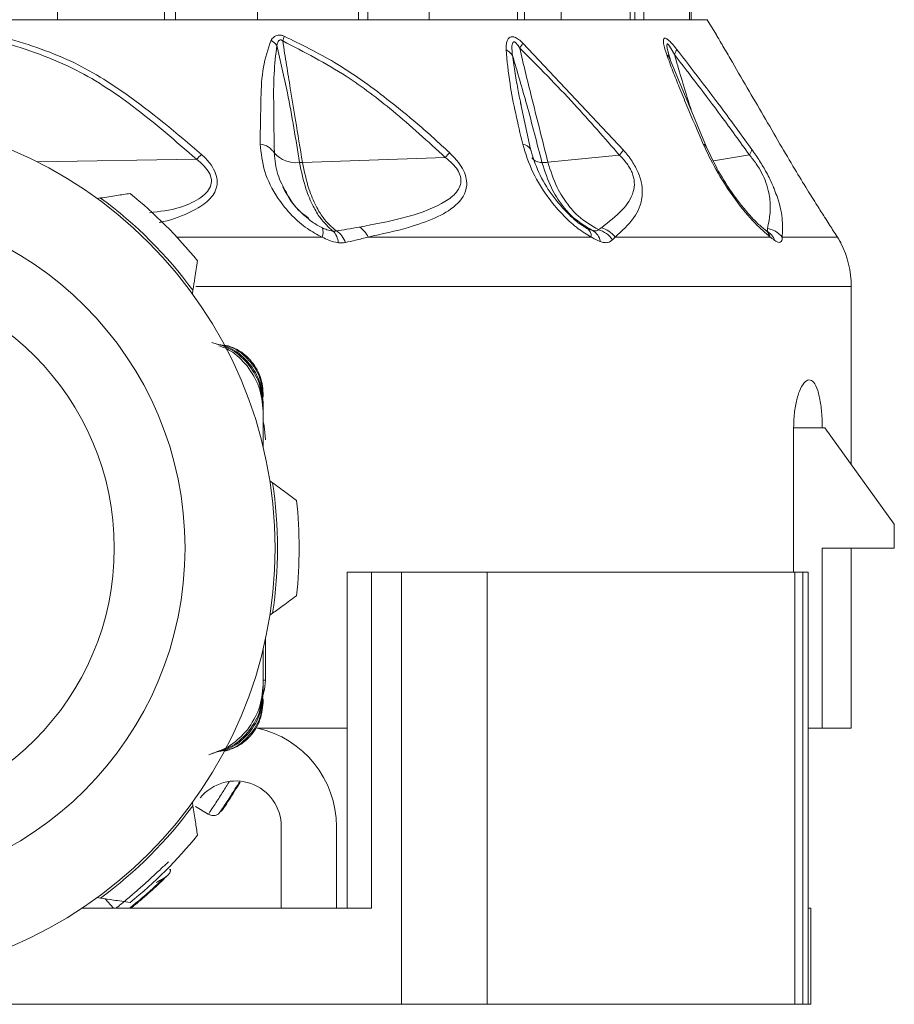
# Model space of a CAD drawing. Header units: millimetres. Extents: x -453 to 1924, y -67 to 428.
# Tile 47 of 72: x 831 to 850, y 153 to 173. Entities that reach past the tile are written whole.
import ezdxf

# ---------------------------------------------------------------- set-up
doc = ezdxf.new("R2010")
doc.units = ezdxf.units.MM

# ---------------------------------------------------------------- blocks, each defined once
blk = doc.blocks.new('Drawing View5')
at = {"color": 7, "linetype": 'Continuous', "lineweight": 18}
for p, q in [((27.608, -13.702), (27.606, -28.41)), ((27.831, -28.41), (27.829, -13.702)), ((31.648, -13.702), (31.646, -28.41)), ((31.839, -28.41), (31.838, -13.702)), ((34.955, -13.702), (34.954, -28.41)), ((35.102, -28.41), (35.101, -13.702)), ((37.306, -13.702), (37.305, -28.41)), ((37.398, -28.41), (37.397, -13.702)), ((38.538, -13.702), (38.538, -28.41)), ((38.57, -28.41), (38.57, -13.702)), ((25.384, -13.947), (25.377, -28.41)), ((29.557, -13.947), (29.542, -28.41)), ((33.139, -13.947), (33.119, -28.41)), ((35.889, -13.947), (35.864, -28.41)), ((37.617, -13.947), (37.589, -28.41)), ((20.907, -28.41), (38.907, -28.41)), ((39.097, -28.726), (38.907, -28.41)), ((35.067, -28.896), (37.163, -31.123)), ((38.892, -31.065), (38.11, -29.177)), ((38.229, -29.156), (38.217, -29.114)), ((35.226, -31.107), (35.02, -30.144)), ((35.231, -31.134), (35.219, -31.079)), ((24.957, -31.372), (28.27, -31.317)), ((30.477, -31.383), (33.452, -31.276)), ((35.588, -31.378), (37.076, -31.228)), ((39.035, -31.351), (39.784, -31.222)), ((26.273, -32.122), (26.204, -32.133)), ((36.391, -32.744), (36.253, -32.657)), ((36.444, -32.77), (36.434, -32.774)), ((40.189, -32.837), (40.129, -32.8)), ((40.136, -32.803), (40.129, -32.8)), ((27.859, -32.935), (30.884, -32.935)), ((31.844, -32.935), (36.492, -32.935)), ((36.987, -32.935), (40.219, -32.935)), ((41.907, -33.964), (28.255, -33.964)), ((41.907, -37.674), (41.907, -33.964)), ((28.184, -34.113), (28.194, -34.043)), ((29.657, -36.195), (29.657, -36.269)), ((29.657, -36.38), (29.657, -36.454)), ((29.657, -36.454), (29.657, -36.565)), ((29.657, -36.565), (29.657, -37.303)), ((29.657, -36.913), (29.657, -36.839)), ((40.706, -39.91), (40.706, -36.91)), ((40.706, -36.91), (41.303, -36.91)), ((41.353, -36.91), (41.303, -36.91)), ((42.803, -38.91), (41.353, -36.91)), ((29.855, -38.051), (29.798, -38.01)), ((42.803, -39.41), (42.803, -38.91)), ((42.803, -39.41), (41.303, -39.41)), ((41.303, -39.41), (41.303, -43.16)), ((41.907, -43.16), (41.907, -39.41)), ((31.406, -39.91), (31.406, -46.91)), ((31.912, -39.91), (31.912, -46.91)), ((32.542, -39.91), (31.912, -39.91)), ((32.542, -39.91), (32.542, -48.91)), ((34.325, -39.91), (32.542, -39.91)), ((34.325, -39.91), (34.325, -48.91)), ((40.733, -39.91), (34.325, -39.91)), ((40.733, -39.91), (40.733, -48.91)), ((40.901, -39.91), (40.733, -39.91)), ((40.901, -39.91), (40.901, -48.91)), ((41.008, -39.91), (40.901, -39.91)), ((41.008, -39.91), (41.008, -46.91)), ((29.798, -40.81), (29.855, -40.768)), ((29.707, -42.16), (29.707, -41.296)), ((29.657, -42.254), (29.657, -41.516)), ((29.657, -41.516), (29.657, -42.365)), ((29.657, -42.16), (29.707, -42.16)), ((29.657, -42.439), (29.657, -42.365)), ((29.657, -42.624), (29.657, -42.55)), ((29.533, -43.16), (31.407, -43.16)), ((41.008, -43.16), (41.303, -43.16)), ((41.303, -43.16), (41.907, -43.16)), ((28.194, -44.776), (28.184, -44.706)), ((28.516, -44.952), (28.248, -44.788)), ((30.035, -45.21), (30.035, -46.91)), ((31.185, -46.91), (31.185, -45.21)), ((26.204, -46.686), (26.273, -46.697)), ((26.543, -46.91), (26.368, -46.712)), ((31.898, -46.91), (25.882, -46.91)), ((31.898, -46.91), (31.912, -46.91)), ((41.008, -46.91), (41.008, -48.91)), ((41.064, -46.91), (41.008, -46.91)), ((41.064, -46.91), (41.064, -48.91)), ((32.542, -48.91), (9.273, -48.91)), ((34.325, -48.91), (32.542, -48.91)), ((40.733, -48.91), (34.325, -48.91)), ((40.901, -48.91), (40.733, -48.91)), ((41.008, -48.91), (40.901, -48.91)), ((41.064, -48.91), (41.008, -48.91))]:
    blk.add_line(p, q, dxfattribs=at)
at = {"color": 7, "linetype": 'Continuous', "lineweight": 18, "flags": 128}
for points in [[(38.136, -29.232), (38.073, -29.007), (38.064, -28.948), (38.069, -28.912), (38.075, -28.909), (38.084, -28.913), (38.096, -28.923), (38.11, -28.939), (38.158, -29.015), (38.222, -29.132), (38.222, -29.132)], [(35.227, -31.108), (35.235, -31.126), (35.237, -31.132)], [(40.469, -32.935), (40.721, -32.935), (40.943, -32.935), (41.134, -32.935), (41.294, -32.935), (41.423, -32.935), (41.519, -32.935), (41.584, -32.935), (41.617, -32.935)], [(29.707, -37.16), (29.678, -36.867), (29.657, -36.775)], [(29.654, -42.481), (29.688, -42.355), (29.707, -42.16)]]:
    blk.add_lwpolyline(points, dxfattribs=at)
at = {"color": 7, "linetype": 'Continuous', "lineweight": 18}
blk.add_circle((20.907, -39.41), 7.125, dxfattribs=at)
for centre, radius, start, end in [((29.411, -29.424), 0.716, 42.1041, 54.997), ((28.901, -28.501), 1.218, 343.2269, 348.1023), ((34.339, -28.525), 0.817, 324.312, 332.9367), ((34.54, -29.373), 0.381, 35.3627, 62.4573), ((37.996, -28.975), 0.276, 325.3525, 350.0463), ((37.964, -29.293), 0.183, 9.6755, 56.8985), ((20.907, -39.41), 9, 359.9991, 179.9991), ((29.545, -31.406), 0.41, 32.3293, 82.7621), ((35.019, -31.243), 0.248, 33.0284, 79.616), ((36.374, -30.556), 0.972, 316.2502, 324.2975), ((38.788, -31.104), 0.111, 21.7224, 71.6903), ((39.596, -31.063), 0.246, 319.7706, 348.2769), ((30.066, -33.123), 2.547, 131.5813, 134.8588), ((30.349, -30.766), 0.622, 222.5894, 276.1157), ((30.97, -29.095), 3.304, 318.6958, 320.9747), ((35.45, -31.136), 0.247, 217.6379, 273.5303), ((20.907, -39.41), 9.05, 36.3677, 53.6323), ((20.907, -39.41), 9.5, 39.0016, 50.9984), ((30.613, -32.828), 0.292, 338.5722, 16.7228), ((31.413, -33.13), 0.473, 24.4313, 58.458), ((36.289, -32.92), 0.203, 355.746, 60.047), ((36.355, -33.084), 0.33, 9.2768, 60.3932), ((36.481, -33.318), 0.56, 35.462, 73.3226), ((36.543, -33.279), 0.562, 37.8002, 73.6245), ((30.833, -33.086), 0.392, 4.5888, 44.8043), ((30.922, -33.205), 0.476, 19.1614, 56.6876), ((39.936, -33.026), 0.298, 17.8912, 49.3711), ((39.965, -33.137), 0.374, 19.9008, 61.9306), ((39.907, -33.964), 2, 0, 26.8898), ((20.907, -39.41), 5.65, 0, 180), ((20.907, -39.41), 9.05, 351.3677, 8.6323), ((20.907, -39.41), 9.5, 354.0016, 5.9984), ((20.907, -39.41), 9, 179.9991, 359.9991), ((20.907, -39.41), 5.65, 180, 0), ((29.085, -45.21), 2.1, 0, 77.4721), ((29.085, -45.21), 0.95, 0, 140.8333), ((20.907, -39.41), 9.05, 306.3677, 323.6323), ((20.907, -39.41), 9.5, 309.0016, 320.9984)]:
    blk.add_arc(centre, radius, start, end, dxfattribs=at)
for points, knots in [([(24.095, -28.83), (24.634, -29), (25.651, -29.322), (27.03, -30.235), (27.836, -30.939), (28.27, -31.317)], [0, 0, 0, 0, 0.3425593, 0.6462348, 1, 1, 1, 1]), ([(24.114, -28.73), (24.609, -28.878), (25.551, -29.159), (26.985, -30.033), (27.856, -30.775), (28.376, -31.217)], [0, 0, 0, 0, 0.308412, 0.587789, 1, 1, 1, 1]), ([(29.596, -30.999), (29.6, -30.681), (29.606, -30.143), (29.635, -29.4), (29.761, -29.021), (29.822, -28.838)], [0, 0, 0, 0, 0.427707, 0.722359, 1, 1, 1, 1]), ([(29.822, -28.838), (29.839, -28.814), (29.871, -28.772), (29.929, -28.739), (29.983, -28.728), (30.035, -28.731), (30.073, -28.744), (30.093, -28.752)], [0, 0, 0, 0, 0.303841, 0.543349, 0.671179, 0.821746, 1, 1, 1, 1]), ([(29.943, -28.944), (29.948, -28.923), (29.957, -28.887), (29.979, -28.85), (30, -28.834), (30.016, -28.83), (30.033, -28.832), (30.051, -28.839), (30.062, -28.848), (30.068, -28.852)], [0, 0, 0, 0, 0.3366966, 0.5652326, 0.6587129, 0.7523062, 0.8216938, 0.9026669, 1, 1, 1, 1]), ([(30.068, -28.852), (30.093, -29.021), (30.143, -29.349), (30.233, -29.898), (30.343, -30.574), (30.428, -31.089), (30.477, -31.383)], [0, 0, 0, 0, 0.199401, 0.389589, 0.65075, 1, 1, 1, 1]), ([(30.068, -28.852), (30.515, -29.083), (31.316, -29.495), (32.432, -30.347), (33.091, -30.948), (33.452, -31.276)], [0, 0, 0, 0, 0.364986, 0.653176, 1, 1, 1, 1]), ([(30.093, -28.752), (30.448, -28.925), (31.196, -29.289), (32.108, -29.949), (32.897, -30.59), (33.319, -30.976), (33.536, -31.175)], [0, 0, 0, 0, 0.283427, 0.598157, 0.79281, 1, 1, 1, 1]), ([(34.716, -29.035), (34.717, -28.994), (34.719, -28.921), (34.741, -28.836), (34.777, -28.784), (34.827, -28.76), (34.896, -28.77), (34.982, -28.82), (35.038, -28.87), (35.067, -28.896)], [0, 0, 0, 0, 0.2026743, 0.3639009, 0.4931688, 0.5944464, 0.7169049, 0.8527137, 1, 1, 1, 1]), ([(34.851, -29.152), (34.846, -29.107), (34.837, -29.03), (34.839, -28.938), (34.853, -28.886), (34.875, -28.872), (34.891, -28.873), (34.91, -28.882), (34.933, -28.903), (34.966, -28.943), (34.988, -28.978), (35.003, -29.001)], [0, 0, 0, 0, 0.274116, 0.463193, 0.592982, 0.653123, 0.685145, 0.720858, 0.783468, 0.856593, 1, 1, 1, 1]), ([(38.064, -29.14), (38.047, -29.087), (38.016, -28.993), (37.992, -28.878), (37.995, -28.805), (38.032, -28.788), (38.095, -28.828), (38.176, -28.911), (38.235, -28.983), (38.267, -29.023)], [0, 0, 0, 0, 0.1952, 0.351587, 0.494569, 0.605688, 0.718068, 0.846595, 1, 1, 1, 1]), ([(39.097, -28.726), (39.097, -28.726), (39.097, -28.727), (39.144, -28.806), (39.241, -28.972), (39.44, -29.313), (39.843, -30.003), (40.193, -30.605), (40.422, -30.999)], [0, 0, 0, 0, 0.01856, 0.08035, 0.139672, 0.271094, 0.523902, 1, 1, 1, 1]), ([(29.891, -31.187), (29.886, -30.86), (29.878, -30.311), (29.873, -29.557), (29.92, -29.14), (29.943, -28.944)], [0, 0, 0, 0, 0.4373839, 0.7346037, 1, 1, 1, 1]), ([(29.943, -28.944), (30.019, -29.274), (30.208, -30.088), (30.338, -30.9), (30.415, -31.384)], [0, 0, 0, 0, 0.404874, 1, 1, 1, 1]), ([(35.063, -30.999), (34.963, -30.575), (34.803, -29.901), (34.74, -29.269), (34.716, -29.035)], [0, 0, 0, 0, 0.629625, 1, 1, 1, 1]), ([(35.003, -29.001), (35.042, -29.171), (35.121, -29.511), (35.257, -30.058), (35.413, -30.681), (35.527, -31.133), (35.588, -31.378)], [0, 0, 0, 0, 0.2134593, 0.4293792, 0.6901911, 1, 1, 1, 1]), ([(35.003, -29.001), (35.387, -29.387), (36.1, -30.103), (36.768, -30.873), (37.076, -31.228)], [0, 0, 0, 0, 0.53826, 1, 1, 1, 1]), ([(38.129, -29.208), (38.122, -29.187), (38.109, -29.147), (38.099, -29.112), (38.095, -29.094)], [0, 0, 0, 0, 0.512611, 1, 1, 1, 1]), ([(38.131, -29.218), (38.125, -29.198), (38.112, -29.159), (38.103, -29.125), (38.098, -29.108)], [0, 0, 0, 0, 0.513287, 1, 1, 1, 1]), ([(38.267, -29.023), (38.596, -29.448), (39.127, -30.134), (39.641, -30.844), (39.837, -31.113)], [0, 0, 0, 0, 0.620107, 1, 1, 1, 1]), ([(34.851, -29.152), (34.952, -29.496), (35.171, -30.241), (35.362, -30.982), (35.465, -31.382)], [0, 0, 0, 0, 0.460533, 1, 1, 1, 1]), ([(35.03, -30.191), (35.01, -30.092), (34.966, -29.872), (34.902, -29.524), (34.868, -29.278), (34.851, -29.152)], [0, 0, 0, 0, 0.2877122, 0.6341049, 1, 1, 1, 1]), ([(38.823, -30.999), (38.709, -30.733), (38.538, -30.336), (38.33, -29.832), (38.186, -29.475), (38.106, -29.254), (38.064, -29.14)], [0, 0, 0, 0, 0.420929, 0.628617, 0.808166, 1, 1, 1, 1]), ([(38.222, -29.132), (38.549, -29.557), (39.077, -30.244), (39.589, -30.953), (39.784, -31.222)], [0, 0, 0, 0, 0.619883, 1, 1, 1, 1]), ([(38.222, -29.132), (38.269, -29.293), (38.363, -29.612), (38.481, -29.997), (38.55, -30.222), (38.57, -30.287)], [0, 0, 0, 0, 0.416733, 0.829511, 1, 1, 1, 1]), ([(30.884, -32.935), (30.78, -32.88), (30.555, -32.762), (30.237, -32.481), (29.916, -32.085), (29.654, -31.567), (29.616, -31.19), (29.596, -30.999)], [0, 0, 0, 0, 0.137707, 0.297654, 0.485766, 0.740451, 1, 1, 1, 1]), ([(36.492, -32.935), (36.401, -32.881), (36.206, -32.764), (35.902, -32.488), (35.569, -32.099), (35.244, -31.58), (35.125, -31.198), (35.063, -30.999)], [0, 0, 0, 0, 0.136663, 0.294577, 0.479617, 0.72985, 1, 1, 1, 1]), ([(36.452, -32.788), (36.381, -32.744), (36.238, -32.657), (35.965, -32.417), (35.662, -32.064), (35.376, -31.589), (35.276, -31.267), (35.226, -31.106)], [0, 0, 0, 0, 0.121266, 0.245154, 0.495302, 0.747134, 1, 1, 1, 1]), ([(37.163, -31.123), (37.225, -31.2), (37.346, -31.348), (37.483, -31.604), (37.557, -31.861), (37.559, -32.206), (37.382, -32.582), (37.129, -32.808), (36.987, -32.935)], [0, 0, 0, 0, 0.0942, 0.182499, 0.278775, 0.389657, 0.657979, 1, 1, 1, 1]), ([(40.219, -32.935), (40.115, -32.846), (39.88, -32.647), (39.472, -32.143), (39.09, -31.563), (38.906, -31.174), (38.823, -30.999)], [0, 0, 0, 0, 0.209172, 0.469256, 0.760695, 1, 1, 1, 1]), ([(40.148, -32.816), (40.092, -32.77), (39.978, -32.678), (39.739, -32.428), (39.447, -32.061), (39.129, -31.567), (38.971, -31.232), (38.891, -31.064)], [0, 0, 0, 0, 0.122649, 0.246669, 0.495921, 0.746921, 1, 1, 1, 1]), ([(39.837, -31.113), (39.892, -31.191), (39.999, -31.345), (40.149, -31.602), (40.255, -31.811), (40.295, -31.919), (40.308, -31.954)], [0, 0, 0, 0, 0.283852, 0.558242, 0.860394, 1, 1, 1, 1]), ([(40.422, -30.999), (40.524, -31.173), (40.71, -31.49), (40.976, -31.926), (41.185, -32.261), (41.365, -32.544), (41.516, -32.777), (41.587, -32.887), (41.617, -32.935)], [0, 0, 0, 0, 0.237372, 0.431825, 0.589432, 0.718601, 0.877817, 1, 1, 1, 1]), ([(28.27, -31.317), (28.326, -31.362), (28.429, -31.446), (28.541, -31.593), (28.592, -31.744), (28.567, -31.893), (28.471, -32.028), (28.259, -32.186), (27.879, -32.36), (27.502, -32.404), (27.288, -32.429)], [0, 0, 0, 0, 0.092113, 0.16945, 0.241108, 0.313018, 0.396505, 0.497347, 0.714546, 1, 1, 1, 1]), ([(28.376, -31.217), (28.434, -31.274), (28.543, -31.381), (28.657, -31.564), (28.711, -31.749), (28.685, -31.981), (28.501, -32.217), (28.115, -32.443), (27.765, -32.576), (27.52, -32.627), (27.491, -32.633)], [0, 0, 0, 0, 0.095054, 0.179784, 0.258971, 0.342144, 0.502948, 0.682013, 0.963189, 1, 1, 1, 1]), ([(30.141, -32.011), (30.074, -31.887), (29.929, -31.617), (29.904, -31.338), (29.891, -31.187)], [0, 0, 0, 0, 0.4605261, 1, 1, 1, 1]), ([(33.452, -31.276), (33.503, -31.318), (33.598, -31.396), (33.71, -31.534), (33.776, -31.679), (33.78, -31.82), (33.73, -31.948), (33.603, -32.1), (33.009, -32.477), (32.275, -32.613), (31.66, -32.727)], [0, 0, 0, 0, 0.051613, 0.09536, 0.137319, 0.180165, 0.228028, 0.285272, 0.402314, 1, 1, 1, 1]), ([(33.536, -31.175), (33.59, -31.229), (33.693, -31.331), (33.813, -31.505), (33.888, -31.684), (33.919, -31.994), (33.684, -32.305), (33.237, -32.553), (32.625, -32.767), (32.131, -32.873), (31.844, -32.935)], [0, 0, 0, 0, 0.054232, 0.103303, 0.150337, 0.200897, 0.369635, 0.542742, 0.734318, 1, 1, 1, 1]), ([(37.076, -31.228), (37.133, -31.287), (37.215, -31.372), (37.299, -31.501), (37.346, -31.597), (37.377, -31.696), (37.397, -31.837), (37.354, -32.098), (37.123, -32.418), (36.855, -32.623), (36.702, -32.74)], [0, 0, 0, 0, 0.088148, 0.127362, 0.165638, 0.20809, 0.253003, 0.357761, 0.633199, 1, 1, 1, 1]), ([(39.784, -31.222), (39.832, -31.283), (39.925, -31.398), (40.05, -31.605), (40.143, -31.819), (40.263, -32.291), (40.207, -32.545), (40.16, -32.756)], [0, 0, 0, 0, 0.097572, 0.186101, 0.286324, 0.407959, 1, 1, 1, 1]), ([(30.415, -31.384), (30.426, -31.384), (30.447, -31.384), (30.468, -31.384), (30.477, -31.383)], [0, 0, 0, 0, 0.559976, 1, 1, 1, 1]), ([(30.415, -31.384), (30.455, -31.573), (30.526, -31.908), (30.685, -32.279), (30.872, -32.596), (31.019, -32.728), (31.111, -32.81)], [0, 0, 0, 0, 0.294643, 0.521096, 0.701932, 1, 1, 1, 1]), ([(30.477, -31.383), (30.517, -31.572), (30.586, -31.906), (30.746, -32.277), (30.933, -32.593), (31.087, -32.725), (31.183, -32.807)], [0, 0, 0, 0, 0.294538, 0.521008, 0.701872, 1, 1, 1, 1]), ([(35.465, -31.382), (35.485, -31.383), (35.522, -31.384), (35.568, -31.38), (35.588, -31.378)], [0, 0, 0, 0, 0.559847, 1, 1, 1, 1]), ([(35.465, -31.382), (35.524, -31.565), (35.629, -31.891), (35.864, -32.258), (36.147, -32.58), (36.375, -32.713), (36.518, -32.797)], [0, 0, 0, 0, 0.287161, 0.511571, 0.692984, 1, 1, 1, 1]), ([(35.588, -31.378), (35.645, -31.558), (35.747, -31.878), (35.979, -32.24), (36.259, -32.559), (36.494, -32.695), (36.641, -32.781)], [0, 0, 0, 0, 0.28629, 0.510661, 0.69222, 1, 1, 1, 1]), ([(30.07, -31.897), (30.181, -32.093), (30.325, -32.348), (30.55, -32.499), (30.601, -32.533)], [0, 0, 0, 0, 0.771732, 1, 1, 1, 1]), ([(40.308, -31.954), (40.329, -32.006), (40.432, -32.266), (40.482, -32.59), (40.473, -32.824), (40.469, -32.935)], [0, 0, 0, 0, 0.1189249, 0.5863086, 1, 1, 1, 1]), ([(26.273, -32.122), (26.386, -32.105), (26.592, -32.073), (26.795, -32.041), (26.886, -32.027)], [0, 0, 0, 0, 0.550612, 1, 1, 1, 1]), ([(30.508, -32.477), (30.502, -32.472), (30.363, -32.359), (30.226, -32.199), (30.151, -32.032), (30.141, -32.011)], [0, 0, 0, 0, 0.037231, 0.876192, 1, 1, 1, 1]), ([(30.892, -32.744), (30.821, -32.706), (30.682, -32.632), (30.565, -32.528), (30.508, -32.477)], [0, 0, 0, 0, 0.512153, 1, 1, 1, 1]), ([(31.111, -32.81), (31.069, -32.802), (30.996, -32.79), (30.923, -32.758), (30.892, -32.744)], [0, 0, 0, 0, 0.571169, 1, 1, 1, 1]), ([(31.66, -32.727), (31.573, -32.743), (31.416, -32.771), (31.255, -32.796), (31.183, -32.807)], [0, 0, 0, 0, 0.554562, 1, 1, 1, 1]), ([(36.518, -32.797), (36.494, -32.789), (36.452, -32.775), (36.409, -32.753), (36.391, -32.744)], [0, 0, 0, 0, 0.574767, 1, 1, 1, 1]), ([(36.641, -32.781), (36.626, -32.793), (36.598, -32.814), (36.543, -32.802), (36.518, -32.797)], [0, 0, 0, 0, 0.541687, 1, 1, 1, 1]), ([(36.702, -32.74), (36.691, -32.748), (36.671, -32.761), (36.65, -32.775), (36.641, -32.781)], [0, 0, 0, 0, 0.557314, 1, 1, 1, 1]), ([(40.16, -32.756), (40.163, -32.766), (40.168, -32.787), (40.158, -32.802), (40.142, -32.801), (40.136, -32.8)], [0, 0, 0, 0, 0.381512, 0.751212, 1, 1, 1, 1]), ([(40.469, -32.935), (40.421, -32.887), (40.335, -32.803), (40.214, -32.77), (40.16, -32.756)], [0, 0, 0, 0, 0.559299, 1, 1, 1, 1]), ([(31.224, -33.055), (31.157, -33.041), (31.042, -33.018), (30.931, -32.959), (30.884, -32.935)], [0, 0, 0, 0, 0.5787259, 1, 1, 1, 1]), ([(31.183, -32.807), (31.17, -32.809), (31.147, -32.813), (31.122, -32.811), (31.111, -32.81)], [0, 0, 0, 0, 0.560007, 1, 1, 1, 1]), ([(31.844, -32.935), (31.758, -32.957), (31.603, -32.997), (31.442, -33.033), (31.371, -33.049)], [0, 0, 0, 0, 0.555292, 1, 1, 1, 1]), ([(36.681, -33.031), (36.645, -33.016), (36.583, -32.991), (36.519, -32.951), (36.492, -32.935)], [0, 0, 0, 0, 0.579744, 1, 1, 1, 1]), ([(36.937, -32.993), (36.905, -33.016), (36.856, -33.053), (36.761, -33.054), (36.708, -33.039), (36.681, -33.031)], [0, 0, 0, 0, 0.482193, 0.740263, 1, 1, 1, 1]), ([(36.987, -32.935), (36.978, -32.946), (36.962, -32.965), (36.945, -32.984), (36.937, -32.993)], [0, 0, 0, 0, 0.558376, 1, 1, 1, 1]), ([(40.316, -33.01), (40.299, -32.997), (40.268, -32.976), (40.234, -32.947), (40.219, -32.935)], [0, 0, 0, 0, 0.55931, 1, 1, 1, 1]), ([(40.469, -32.935), (40.468, -32.961), (40.468, -33.015), (40.432, -33.048), (40.381, -33.048), (40.338, -33.023), (40.316, -33.01)], [0, 0, 0, 0, 0.273675, 0.544486, 0.766897, 1, 1, 1, 1]), ([(41.617, -32.935), (41.64, -32.971), (41.68, -33.038), (41.695, -33.066), (41.685, -33.049), (41.659, -33.002), (41.631, -32.956), (41.617, -32.935)], [0, 0, 0, 0, 0.269902, 0.490211, 0.672926, 0.851395, 1, 1, 1, 1]), ([(31.371, -33.049), (31.344, -33.053), (31.297, -33.061), (31.246, -33.057), (31.224, -33.055)], [0, 0, 0, 0, 0.560194, 1, 1, 1, 1]), ([(28.29, -33.431), (28.272, -33.546), (28.24, -33.75), (28.208, -33.955), (28.194, -34.043)], [0, 0, 0, 0, 0.5692143, 1, 1, 1, 1]), ([(29.657, -36.454), (29.64, -36.292), (29.607, -35.969), (29.349, -35.549), (28.997, -35.244), (28.713, -35.166), (28.586, -35.131)], [0, 0, 0, 0, 0.262361, 0.523865, 0.78552, 1, 1, 1, 1]), ([(29.657, -36.38), (29.64, -36.219), (29.605, -35.904), (29.344, -35.507), (29.016, -35.235), (28.761, -35.178), (28.656, -35.155)], [0, 0, 0, 0, 0.279052, 0.547337, 0.812542, 1, 1, 1, 1]), ([(29.324, -35.619), (29.216, -35.5), (29.048, -35.315), (28.816, -35.228), (28.733, -35.197)], [0, 0, 0, 0, 0.6416003, 1, 1, 1, 1]), ([(29.657, -36.269), (29.642, -36.118), (29.612, -35.818), (29.339, -35.452), (29.043, -35.216), (28.831, -35.187), (28.766, -35.179)], [0, 0, 0, 0, 0.291464, 0.58257, 0.873608, 1, 1, 1, 1]), ([(28.842, -35.177), (28.903, -35.194), (29.092, -35.246), (29.371, -35.441), (29.561, -35.724), (29.645, -35.986), (29.653, -36.125), (29.657, -36.195)], [0, 0, 0, 0, 0.136543, 0.417549, 0.703003, 0.8502, 1, 1, 1, 1]), ([(29.657, -36.565), (29.641, -36.389), (29.611, -36.045), (29.418, -35.759), (29.324, -35.619)], [0, 0, 0, 0, 0.510429, 1, 1, 1, 1]), ([(40.706, -36.91), (40.708, -36.832), (40.712, -36.649), (40.754, -36.377), (40.826, -36.129), (40.92, -35.958), (41.025, -35.89), (41.127, -35.942), (41.212, -36.114), (41.271, -36.379), (41.299, -36.661), (41.302, -36.842), (41.303, -36.91)], [0, 0, 0, 0, 0.072436, 0.171678, 0.273655, 0.380851, 0.493082, 0.607601, 0.720798, 0.830386, 0.936169, 1, 1, 1, 1]), ([(29.855, -38.051), (29.947, -38.119), (30.115, -38.241), (30.281, -38.362), (30.355, -38.417)], [0, 0, 0, 0, 0.550612, 1, 1, 1, 1]), ([(31.912, -39.91), (31.838, -39.91), (31.692, -39.91), (31.528, -39.91), (31.428, -39.91), (31.413, -39.91), (31.406, -39.91)], [0, 0, 0, 0, 0.2793328, 0.5588645, 0.7793628, 1, 1, 1, 1]), ([(30.355, -40.402), (30.261, -40.471), (30.095, -40.593), (29.927, -40.715), (29.855, -40.768)], [0, 0, 0, 0, 0.569214, 1, 1, 1, 1]), ([(28.586, -43.688), (28.714, -43.653), (28.998, -43.575), (29.349, -43.27), (29.607, -42.85), (29.641, -42.527), (29.657, -42.365)], [0, 0, 0, 0, 0.214486, 0.476146, 0.737645, 1, 1, 1, 1]), ([(29.329, -43.194), (29.422, -43.055), (29.612, -42.77), (29.642, -42.428), (29.657, -42.254)], [0, 0, 0, 0, 0.489706, 1, 1, 1, 1]), ([(28.656, -43.664), (28.762, -43.641), (29.016, -43.584), (29.344, -43.312), (29.606, -42.915), (29.64, -42.6), (29.657, -42.439)], [0, 0, 0, 0, 0.18745, 0.452675, 0.72094, 1, 1, 1, 1]), ([(28.766, -43.64), (28.831, -43.631), (29.043, -43.603), (29.339, -43.368), (29.612, -43.001), (29.642, -42.701), (29.657, -42.55)], [0, 0, 0, 0, 0.126246, 0.417408, 0.708389, 1, 1, 1, 1]), ([(29.657, -42.624), (29.641, -42.763), (29.609, -43.037), (29.369, -43.378), (29.093, -43.573), (28.904, -43.625), (28.842, -43.642)], [0, 0, 0, 0, 0.295904, 0.581829, 0.863182, 1, 1, 1, 1]), ([(28.526, -43.713), (28.684, -43.658), (28.994, -43.55), (29.219, -43.311), (29.329, -43.194)], [0, 0, 0, 0, 0.509411, 1, 1, 1, 1]), ([(28.947, -44.28), (28.938, -44.294), (28.888, -44.379), (28.804, -44.51), (28.709, -44.66), (28.635, -44.773), (28.577, -44.862), (28.529, -44.935), (28.521, -44.946), (28.516, -44.952)], [0, 0, 0, 0, 0.039889, 0.24685, 0.37522, 0.51991, 0.664655, 0.793055, 1, 1, 1, 1]), ([(29.178, -44.283), (29.15, -44.33), (29.085, -44.439), (28.975, -44.613), (28.873, -44.768), (28.8, -44.875), (28.79, -44.889), (28.785, -44.896)], [0, 0, 0, 0, 0.1630288, 0.3744647, 0.5848403, 0.7935798, 1, 1, 1, 1]), ([(28.997, -44.549), (29.013, -44.523), (29.062, -44.447), (29.121, -44.352), (29.156, -44.291), (29.162, -44.281)], [0, 0, 0, 0, 0.299639, 0.882204, 1, 1, 1, 1]), ([(28.725, -44.952), (28.728, -44.948), (28.735, -44.939), (28.785, -44.868), (28.858, -44.762), (28.932, -44.651), (28.981, -44.574), (28.997, -44.549)], [0, 0, 0, 0, 0.222532, 0.445065, 0.667991, 0.891339, 1, 1, 1, 1]), ([(28.194, -44.776), (28.212, -44.889), (28.244, -45.094), (28.276, -45.297), (28.29, -45.388)], [0, 0, 0, 0, 0.550612, 1, 1, 1, 1]), ([(28.725, -44.951), (28.704, -44.962), (28.661, -44.983), (28.585, -44.984), (28.539, -44.963), (28.516, -44.952)], [0, 0, 0, 0, 0.311559, 0.655779, 1, 1, 1, 1]), ([(27.644, -45.982), (27.633, -45.993), (27.605, -46.019), (27.531, -46.089), (27.433, -46.18), (27.302, -46.301), (27.137, -46.45), (26.969, -46.595), (26.834, -46.711), (26.73, -46.798), (26.651, -46.863), (26.603, -46.903), (26.596, -46.909), (26.595, -46.91)], [0, 0, 0, 0, 0.064352, 0.160588, 0.25763, 0.343671, 0.482207, 0.620946, 0.706931, 0.80381, 0.900833, 0.986874, 1, 1, 1, 1]), ([(27.688, -45.94), (27.684, -45.943), (27.681, -45.947), (27.649, -45.978), (27.644, -45.982)], [0, 0, 0, 0, 0.866964, 1, 1, 1, 1]), ([(27.73, -46.129), (27.731, -46.119), (27.734, -46.101), (27.714, -46.1), (27.706, -46.1)], [0, 0, 0, 0, 0.554388, 1, 1, 1, 1]), ([(27.678, -46.215), (27.673, -46.221), (27.661, -46.232), (27.568, -46.324), (27.433, -46.451), (27.27, -46.6), (27.105, -46.742), (26.969, -46.854), (26.92, -46.894), (26.899, -46.91)], [0, 0, 0, 0, 0.14674, 0.295272, 0.444904, 0.595314, 0.74577, 0.895473, 1, 1, 1, 1]), ([(27.142, -46.689), (27.165, -46.669), (27.235, -46.61), (27.353, -46.504), (27.485, -46.383), (27.554, -46.317), (27.589, -46.284)], [0, 0, 0, 0, 0.14642, 0.431831, 0.716501, 1, 1, 1, 1]), ([(27.431, -46.373), (27.463, -46.356), (27.526, -46.321), (27.591, -46.283), (27.634, -46.257), (27.642, -46.25), (27.646, -46.246)], [0, 0, 0, 0, 0.27122, 0.529165, 0.772245, 1, 1, 1, 1]), ([(27.678, -46.215), (27.695, -46.196), (27.718, -46.17), (27.724, -46.136), (27.725, -46.128)], [0, 0, 0, 0, 0.742218, 1, 1, 1, 1]), ([(26.886, -46.792), (26.77, -46.774), (26.567, -46.743), (26.362, -46.711), (26.273, -46.697)], [0, 0, 0, 0, 0.569214, 1, 1, 1, 1]), ([(26.874, -46.91), (26.898, -46.89), (26.954, -46.846), (27.051, -46.767), (27.119, -46.708), (27.142, -46.689)], [0, 0, 0, 0, 0.341211, 0.783995, 1, 1, 1, 1])]:
    blk.add_open_spline(points, degree=3, knots=knots, dxfattribs=at)

msp = doc.modelspace()

# ---------------------------------------------------------------- block references
at = {"color": 7, "linetype": 'Continuous', "lineweight": 18}
msp.add_blockref('Drawing View5', (806.732, 201.518), dxfattribs=at)

doc.saveas('drawing.dxf')
